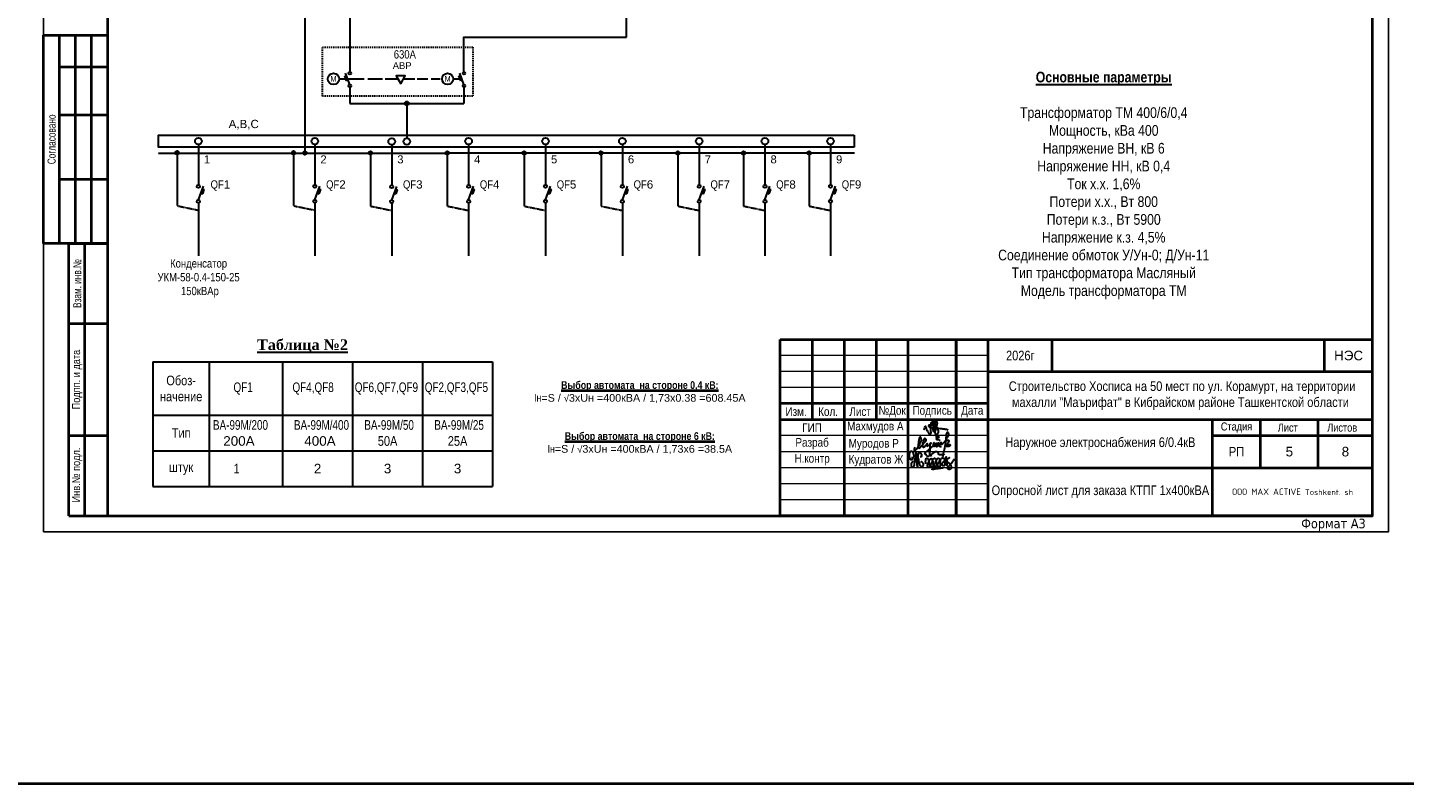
# Model space of a CAD drawing. Header units: millimetres. Extents: x -1128748 to 3035412, y -2195448 to -435774.
# Tile 150 of 160: x 1357386 to 1572321, y -1743863 to -1625874. Entities that reach past the tile are written whole.
import ezdxf

# ---------------------------------------------------------------- set-up
doc = ezdxf.new("R2010")
doc.units = ezdxf.units.MM
doc.linetypes.add('JIS_02_0.7', pattern=[1.35, 0.75, -0.6])
for name, color, linetype, lineweight in [('ВВГ 3х2.5', 5, 'Continuous', 40), ('дев', 7, 'Continuous', 0), ('Основная надпись', 7, 'Continuous', 30), ('Электрика', 5, 'Continuous', 40)]:
    doc.layers.add(name, color=color, linetype=linetype, lineweight=lineweight)
doc.layers.add('надпис', color=7, linetype='Continuous')
doc.styles.add('COMPLEX', font='isocpeur.ttf')
doc.styles.add('FAYZXON', font='GOTHICB.TTF')
doc.styles.add('GOST Common_6', font='GOST_Common.ttf', dxfattribs={"width": 0.9, "height": 2.5})
doc.styles.get("Standard").update_dxf_attribs({"font": 'arial.ttf'})
doc.styles.add('Tahoma', font='tahoma.ttf')

# ---------------------------------------------------------------- blocks, each defined once
blk = doc.blocks.new('A$C4c4061ee')
at = {"color": 184, "lineweight": 30}
blk.add_spline([(-39.7, -7.1), (-36.8, 4), (-34, 7.9), (-31.2, -0.1), (-24.1, -16.2), (-16.7, -23.5), (-13.9, -23.5), (-12.5, -17.9), (-12.5, 12.7), (-8.3, 24.8), (-4.4, 27), (-3.4, 21.4), (-5.7, 12.9), (-4.4, 8), (-4.4, -10), (-2, -12.6), (3.3, -10), (9.6, 6.1), (12.6, 19.5), (7.6, 28.9), (4.7, 26.6), (2.4, 16.6), (1.1, -1.2), (2.9, -14.2), (6.8, -24.8), (10.9, -24.8), (15, -21.3), (16.5, -17.2), (16.5, -9.9), (12, 2), (5.9, 7.4), (-2.7, 10.3), (-10, 12.1), (-17, 12.1), (-21.5, 11.2), (-22.5, 7.7), (-20, 5.4), (-14, 3.7), (-0.7, 1.8), (11, 0.5), (22.2, -1.2), (37.6, -2.6), (43.5, -3.6), (49.3, -4.5), (54.9, -6.4)], degree=3, dxfattribs=at)
blk = doc.blocks.new('x2')
at = {"color": 184, "lineweight": 30}
for points in [[(78585, 16823), (78585, 16800), (78578, 16780), (78566, 16779), (78552, 16793), (78544, 16821), (78544, 16860), (78552, 16896), (78564, 16910), (78580, 16912), (78601, 16877), (78616, 16818), (78621, 16768), (78619, 16720), (78611, 16676), (78602, 16660), (78593, 16657), (78581, 16669), (78573, 16701), (78576, 16724), (78584, 16740), (78594, 16748), (78603, 16750)], [(78621, 16751), (78648, 16780), (78651, 16827), (78645, 16873), (78641, 16894), (78640, 16890), (78642, 16883), (78649, 16847), (78651, 16827), (78656, 16789), (78660, 16746), (78664, 16706), (78667, 16672), (78670, 16661), (78668, 16666), (78667, 16673), (78662, 16732), (78659, 16755), (78657, 16779), (78656, 16786), (78664, 16778), (78674, 16781), (78681, 16806), (78681, 16850), (78685, 16876), (78696, 16889), (78711, 16888), (78728, 16865), (78731, 16843), (78727, 16825), (78716, 16823), (78709, 16824)], [(78886, 16827), (78881, 16847), (78905, 16877), (78937, 16904), (78959, 16908), (78977, 16898), (78986, 16880), (78997, 16864), (79013, 16858), (79041, 16860), (79061, 16865), (79080, 16864), (79086, 16862)], [(78681, 16802), (78685, 16767), (78695, 16721), (78707, 16692), (78720, 16679), (78739, 16676), (78754, 16683), (78761, 16706), (78756, 16725), (78748, 16738), (78736, 16746), (78724, 16744), (78721, 16737)], [(78797, 16717), (78799, 16789), (78806, 16801), (78818, 16800), (78841, 16772), (78848, 16732), (78854, 16681), (78849, 16663), (78835, 16661), (78825, 16677), (78828, 16710), (78841, 16744), (78856, 16774), (78870, 16795), (78889, 16793), (78903, 16760), (78909, 16701), (78909, 16673), (78892, 16667), (78877, 16683), (78882, 16713), (78895, 16740), (78901, 16769), (78910, 16791), (78930, 16803), (78950, 16791), (78958, 16755), (78963, 16717), (78965, 16682), (78952, 16673), (78932, 16676), (78931, 16706), (78946, 16742), (78966, 16782), (78978, 16800), (79002, 16799), (79017, 16771), (79021, 16716), (79017, 16685), (79006, 16671), (78991, 16674), (78983, 16708), (78998, 16742), (79019, 16775), (79039, 16800), (79068, 16805), (79086, 16776), (79091, 16716), (79082, 16687), (79061, 16684), (79050, 16697), (79066, 16740), (79088, 16767), (79107, 16798), (79110, 16823), (79111, 16819), (79125, 16691), (79125, 16695), (79121, 16755), (79122, 16767), (79132, 16785), (79154, 16805), (79162, 16810), (79158, 16808)], [(78879, 16636), (78919, 16635), (78966, 16642), (79009, 16647), (79042, 16654), (79068, 16654)], [(79121, 16760), (79131, 16746), (79145, 16737), (79160, 16728), (79174, 16710), (79187, 16686), (79192, 16665), (79190, 16644), (79182, 16633), (79161, 16630), (79145, 16632), (79135, 16643), (79134, 16657), (79144, 16670), (79157, 16684), (79172, 16700), (79187, 16716), (79206, 16740), (79225, 16769), (79240, 16791)]]:
    blk.add_spline(points, degree=3, dxfattribs=at)
blk = doc.blocks.new('подпись')
at = {"color": 184, "lineweight": 30}
for points in [[(-73910, 890710), (-73932, 890659), (-73937, 890625), (-73925, 890601), (-73891, 890617), (-73829, 890690), (-73797, 890738), (-73724, 890876), (-73708, 890917), (-73709, 890944), (-73722, 891011), (-73738, 891027), (-73767, 891011), (-73780, 890975), (-73805, 890788), (-73802, 890713), (-73783, 890683), (-73764, 890689), (-73699, 890751), (-73642, 890820), (-73591, 890876), (-73561, 890925), (-73563, 890950), (-73593, 890981), (-73615, 890979), (-73623, 890968), (-73657, 890881), (-73672, 890805), (-73672, 890738), (-73652, 890710), (-73622, 890716), (-73564, 890778), (-73526, 890820), (-73537, 890800), (-73530, 890746), (-73479, 890770), (-73437, 890806), (-73410, 890848), (-73439, 890756), (-73448, 890642), (-73453, 890495), (-73467, 890436), (-73500, 890418), (-73526, 890431), (-73573, 890477), (-73598, 890507), (-73575, 890548), (-73501, 890614), (-73413, 890698), (-73336, 890758), (-73312, 890784), (-73299, 890824), (-73319, 890849), (-73338, 890820), (-73332, 890770), (-73316, 890744), (-73283, 890756), (-73253, 890783), (-73245, 890839), (-73260, 890814), (-73261, 890754), (-73243, 890728), (-73197, 890752), (-73184, 890794), (-73166, 890833), (-73190, 890832), (-73195, 890776), (-73180, 890756), (-73154, 890773), (-73110, 890806), (-73090, 890824), (-73077, 890845), (-73100, 890854), (-73112, 890832), (-73095, 890808), (-73073, 890796), (-73046, 890820), (-72975, 890887), (-72932, 890945), (-72885, 891030), (-72854, 891100), (-72853, 891130), (-72867, 891163), (-72885, 891176), (-72912, 891157), (-72934, 891081), (-72940, 890998), (-72955, 890864), (-73001, 890623), (-73033, 890478), (-73045, 890412)], [(-73268, 891028), (-73186, 891036), (-73158, 891028), (-73191, 891007), (-73237, 890979), (-73242, 890963), (-73226, 890954), (-73183, 890951), (-73153, 890939), (-73124, 890923)], [(-73156, 890770), (-73148, 890759), (-73144, 890742), (-73125, 890733), (-73097, 890733), (-73083, 890740)], [(-72949, 890912), (-72889, 890926), (-72857, 890929), (-72852, 890914), (-72861, 890882), (-72888, 890833), (-72904, 890808), (-72916, 890785), (-72898, 890796), (-72847, 890798), (-72817, 890790), (-72813, 890773), (-72825, 890744), (-72883, 890729), (-72922, 890733), (-72954, 890742), (-72975, 890746), (-72972, 890747)]]:
    blk.add_spline(points, degree=3, dxfattribs=at)

msp = doc.modelspace()

# ---------------------------------------------------------------- hatches: boundary and pattern name
at = {"lineweight": 30}
for points in [[(1380998.528, -1645411.062, 1), (1380441.709, -1645411.062, 1)], [(1380998.528, -1645418.184, 1), (1380441.709, -1645418.184, 1)], [(1399181.923, -1645411.062, 1), (1398625.105, -1645411.062, 1)], [(1399181.923, -1645418.184, 1), (1398625.105, -1645418.184, 1)], [(1400971.637, -1645458.309, 1), (1400414.818, -1645458.309, 1)], [(1400971.637, -1645465.432, 1), (1400414.818, -1645465.432, 1)], [(1411178.365, -1645458.309, 1), (1410621.546, -1645458.309, 1)], [(1411178.365, -1645465.432, 1), (1410621.546, -1645465.432, 1)], [(1423177.771, -1645458.309, 1), (1422620.952, -1645458.309, 1)], [(1423177.771, -1645465.432, 1), (1422620.952, -1645465.432, 1)], [(1435177.771, -1645458.309, 1), (1434620.952, -1645458.309, 1)], [(1435177.771, -1645465.432, 1), (1434620.952, -1645465.432, 1)], [(1447177.771, -1645458.309, 1), (1446620.952, -1645458.309, 1)], [(1447177.771, -1645465.432, 1), (1446620.952, -1645465.432, 1)], [(1459177.771, -1645458.309, 1), (1458620.952, -1645458.309, 1)], [(1459177.771, -1645465.432, 1), (1458620.952, -1645465.432, 1)], [(1469435.65, -1645458.309, 1), (1468878.831, -1645458.309, 1)], [(1469435.65, -1645465.432, 1), (1468878.831, -1645465.432, 1)], [(1479666.679, -1645458.309, 1), (1479109.86, -1645458.309, 1)], [(1479666.679, -1645465.432, 1), (1479109.86, -1645465.432, 1)]]:
    msp.add_hatch(color=0, dxfattribs=at).paths.add_polyline_path(points)
at = {"layer": 'дев', "lineweight": 30}
for points in [[(1384971.058, -1651167.232), (1384683.481, -1651060.59), (1384445.772, -1651701.607), (1384733.349, -1651808.25)], [(1403154.454, -1651167.232), (1402866.877, -1651060.59), (1402629.168, -1651701.607), (1402916.745, -1651808.25)], [(1415155.048, -1651214.48), (1414867.471, -1651107.837), (1414629.762, -1651748.855), (1414917.339, -1651855.497)], [(1427154.454, -1651167.232), (1426866.877, -1651060.59), (1426629.168, -1651701.607), (1426916.745, -1651808.25)], [(1439154.454, -1651167.232), (1438866.877, -1651060.59), (1438629.168, -1651701.607), (1438916.745, -1651808.25)], [(1451154.454, -1651167.232), (1450866.877, -1651060.59), (1450629.168, -1651701.607), (1450916.745, -1651808.25)], [(1463154.454, -1651167.232), (1462866.877, -1651060.59), (1462629.168, -1651701.607), (1462916.745, -1651808.25)], [(1473412.332, -1651167.232), (1473124.755, -1651060.59), (1472887.046, -1651701.607), (1473174.623, -1651808.25)], [(1483643.361, -1651167.232), (1483355.785, -1651060.59), (1483118.076, -1651701.607), (1483405.652, -1651808.25)]]:
    msp.add_hatch(color=0, dxfattribs=at).paths.add_polyline_path(points)
at = {"layer": 'Электрика', "lineweight": 30}
msp.add_hatch(color=0, dxfattribs=at).paths.add_polyline_path([(1416888.225, -1637705.926, 1), (1416300.438, -1637705.926, 1)])

# ---------------------------------------------------------------- linework, layer by layer
at = {"color": 0, "lineweight": 30}
for p, q in [((1376967.979, -1678054.485), (1429979.024, -1678054.485)), ((1376967.979, -1678054.485), (1376967.979, -1697496.985)), ((1385759.355, -1678054.485), (1385759.355, -1697496.985)), ((1397198.969, -1678054.485), (1397198.969, -1697496.985)), ((1397198.969, -1678054.485), (1397198.969, -1697496.985)), ((1408125.654, -1678054.485), (1408125.654, -1697496.985)), ((1408125.654, -1678054.485), (1408125.654, -1697496.985)), ((1419052.339, -1678054.485), (1419052.339, -1697496.985)), ((1429979.024, -1678054.485), (1429979.024, -1697496.985)), ((1376967.979, -1686386.985), (1429979.024, -1686386.985)), ((1376967.979, -1691941.985), (1429979.024, -1691941.985)), ((1376967.979, -1697496.985), (1429979.024, -1697496.985))]:
    msp.add_line(p, q, dxfattribs=at)
at = {"color": 217, "linetype": 'Continuous', "lineweight": 25, "ltscale": 100, "true_color": 0x93278f}
msp.add_lwpolyline([(1359853.721, -1704575.821), (1569853.721, -1704575.821), (1569853.721, -1556075.821), (1359853.721, -1556075.821)], close=True, dxfattribs=at)
at = {"color": 5, "linetype": 'JIS_02_0.7', "lineweight": 30, "ltscale": 250}
msp.add_lwpolyline([(1403409.292, -1628945.67), (1426889.304, -1628945.67), (1426889.304, -1636586.81), (1403409.292, -1636586.81)], close=True, dxfattribs=at)
at = {"color": 0, "lineweight": 30}
for centre in [(1380720.119, -1645411.062), (1380720.119, -1645418.184), (1398903.514, -1645411.062), (1398903.514, -1645418.184), (1400693.227, -1645458.309), (1400693.227, -1645465.432), (1410899.956, -1645458.309), (1410899.956, -1645465.432), (1422899.362, -1645458.309), (1422899.362, -1645465.432), (1434899.362, -1645458.309), (1434899.362, -1645465.432), (1446899.362, -1645458.309), (1446899.362, -1645465.432), (1458899.362, -1645458.309), (1458899.362, -1645465.432), (1469157.24, -1645458.309), (1469157.24, -1645465.432), (1479388.27, -1645458.309), (1479388.27, -1645465.432)]:
    msp.add_circle(centre, 278.409, dxfattribs=at)
at = {"layer": 'ВВГ 3х2.5', "color": 3, "lineweight": 40, "ltscale": 100}
msp.add_lwpolyline([(-196484.6, -1743862.983), (2706213.824, -1743862.983), (2706213.824, -1281085.566), (-196484.6, -1281085.566)], close=True, dxfattribs=at)
at = {"layer": 'дев', "color": 0, "linetype": 'JIS_02_0.7', "lineweight": 30}
for p, q in [((1400693.227, -1603353.647), (1400693.227, -1645458.309)), ((1377785.644, -1645488.742), (1486497.738, -1645411.062)), ((1380720.119, -1645411.062), (1380720.119, -1653694.481)), ((1398903.514, -1645411.062), (1398903.514, -1653694.481)), ((1410904.108, -1645411.062), (1410904.108, -1653741.729)), ((1422903.514, -1645411.062), (1422903.514, -1653741.729)), ((1434903.514, -1645411.062), (1434903.514, -1653741.729)), ((1446903.514, -1645411.062), (1446903.514, -1653741.729)), ((1458903.514, -1645411.062), (1458903.514, -1653741.729)), ((1469161.392, -1645411.062), (1469161.392, -1653741.729)), ((1479392.422, -1645411.062), (1479392.422, -1653741.729)), ((1380720.119, -1653694.481), (1384053.223, -1654379.215)), ((1398903.514, -1653694.481), (1402236.619, -1654379.215)), ((1410904.108, -1653741.729), (1414237.213, -1654426.463)), ((1422903.514, -1653741.729), (1426236.619, -1654426.463)), ((1434903.514, -1653741.729), (1438236.619, -1654426.463)), ((1446903.514, -1653741.729), (1450236.619, -1654426.463)), ((1458903.514, -1653741.729), (1462236.619, -1654426.463)), ((1469161.392, -1653741.729), (1472494.497, -1654426.463)), ((1479392.422, -1653741.729), (1482725.526, -1654426.463))]:
    msp.add_line(p, q, dxfattribs=at)
at = {"layer": 'дев', "color": 0, "lineweight": 30}
for p, q in [((1407682.177, -1617130.788), (1407683.84, -1627360.566)), ((1384053.223, -1644138.775), (1384053.223, -1650424.176)), ((1402236.619, -1644138.775), (1402236.619, -1650424.176)), ((1414237.213, -1644186.022), (1414237.213, -1650471.424)), ((1426236.619, -1644138.775), (1426236.619, -1650424.176)), ((1438236.619, -1644138.775), (1438236.619, -1650424.176)), ((1450236.619, -1644138.775), (1450236.619, -1650424.176)), ((1462236.619, -1644138.775), (1462236.619, -1650424.176)), ((1472494.497, -1644138.775), (1472494.497, -1650424.176)), ((1482725.526, -1644138.775), (1482725.526, -1650424.176)), ((1486445.458, -1642653.005), (1486445.458, -1644538.536)), ((1384053.223, -1652760.174), (1384838.322, -1650643.041)), ((1402236.619, -1652760.174), (1403021.717, -1650643.041)), ((1414237.213, -1652807.421), (1415022.311, -1650690.288)), ((1426236.619, -1652760.174), (1427021.717, -1650643.041)), ((1438236.619, -1652760.174), (1439021.717, -1650643.041)), ((1450236.619, -1652760.174), (1451021.717, -1650643.041)), ((1462236.619, -1652760.174), (1463021.717, -1650643.041)), ((1472494.497, -1652760.174), (1473279.596, -1650643.041)), ((1482725.526, -1652760.174), (1483510.625, -1650643.041)), ((1384445.772, -1651701.607), (1384733.349, -1651808.25)), ((1384683.481, -1651060.59), (1384971.058, -1651167.232)), ((1384733.349, -1651808.25), (1384971.058, -1651167.232)), ((1402629.168, -1651701.607), (1402916.745, -1651808.25)), ((1402866.877, -1651060.59), (1403154.454, -1651167.232)), ((1402916.745, -1651808.25), (1403154.454, -1651167.232)), ((1414629.762, -1651748.855), (1414917.339, -1651855.497)), ((1414867.471, -1651107.837), (1415155.048, -1651214.48)), ((1414917.339, -1651855.497), (1415155.048, -1651214.48)), ((1426629.168, -1651701.607), (1426916.745, -1651808.25)), ((1426866.877, -1651060.59), (1427154.454, -1651167.232)), ((1426916.745, -1651808.25), (1427154.454, -1651167.232)), ((1438629.168, -1651701.607), (1438916.745, -1651808.25)), ((1438866.877, -1651060.59), (1439154.454, -1651167.232)), ((1438916.745, -1651808.25), (1439154.454, -1651167.232)), ((1450629.168, -1651701.607), (1450916.745, -1651808.25)), ((1450866.877, -1651060.59), (1451154.454, -1651167.232)), ((1450916.745, -1651808.25), (1451154.454, -1651167.232)), ((1462629.168, -1651701.607), (1462916.745, -1651808.25)), ((1462866.877, -1651060.59), (1463154.454, -1651167.232)), ((1462916.745, -1651808.25), (1463154.454, -1651167.232)), ((1472887.046, -1651701.607), (1473174.623, -1651808.25)), ((1473124.755, -1651060.59), (1473412.332, -1651167.232)), ((1473174.623, -1651808.25), (1473412.332, -1651167.232)), ((1483118.076, -1651701.607), (1483405.652, -1651808.25)), ((1483355.785, -1651060.59), (1483643.361, -1651167.232)), ((1483405.652, -1651808.25), (1483643.361, -1651167.232)), ((1384053.223, -1653243.644), (1384053.223, -1661482.937))]:
    msp.add_line(p, q, dxfattribs=at)
at = {"layer": 'дев', "color": 18, "lineweight": 30, "true_color": 0x000000}
for p, q in [((1402236.619, -1653243.644), (1402236.619, -1661482.937)), ((1414236.619, -1653290.89), (1414236.619, -1661482.937)), ((1426236.619, -1653243.644), (1426236.619, -1661482.937)), ((1438236.619, -1653243.644), (1438236.619, -1661482.937)), ((1450236.619, -1653243.644), (1450236.619, -1661482.937)), ((1450236.619, -1653243.644), (1450236.619, -1661482.937)), ((1462236.619, -1653243.644), (1462236.619, -1661482.937)), ((1472494.497, -1653243.644), (1472494.497, -1661482.937)), ((1482725.526, -1653243.644), (1482725.526, -1661482.937))]:
    msp.add_line(p, q, dxfattribs=at)
at = {"layer": 'дев', "color": 0, "lineweight": 30}
msp.add_lwpolyline([(1486445.458, -1644538.536), (1377812.348, -1644538.536), (1377812.348, -1642653.005), (1486445.458, -1642653.005)], dxfattribs=at)
for centre, radius in [((1384053.223, -1643619.919), 518.856), ((1402236.619, -1643619.919), 518.856), ((1414233.06, -1643667.167), 518.856), ((1416594.332, -1643667.167), 518.856), ((1426236.619, -1643619.919), 518.856), ((1438236.619, -1643619.919), 518.856), ((1450236.619, -1643619.919), 518.856), ((1462236.619, -1643619.919), 518.856), ((1472494.497, -1643619.919), 518.856), ((1482725.526, -1643619.919), 518.856), ((1384053.223, -1650665.911), 241.735), ((1402236.619, -1650665.911), 241.735), ((1414237.213, -1650713.159), 241.735), ((1426236.619, -1650665.911), 241.735), ((1438236.619, -1650665.911), 241.735), ((1450236.619, -1650665.911), 241.735), ((1462236.619, -1650665.911), 241.735), ((1472494.497, -1650665.911), 241.735), ((1482725.526, -1650665.911), 241.735), ((1384053.223, -1653001.909), 241.735), ((1402236.619, -1653001.909), 241.735), ((1414237.213, -1653049.156), 241.735), ((1426236.619, -1653001.909), 241.735), ((1438236.619, -1653001.909), 241.735), ((1450236.619, -1653001.909), 241.735), ((1462236.619, -1653001.909), 241.735), ((1472494.497, -1653001.909), 241.735), ((1482725.526, -1653001.909), 241.735)]:
    msp.add_circle(centre, radius, dxfattribs=at)
at = {"layer": 'надпис', "color": 0, "lineweight": 40}
for p, q in [((1359853.721, -1659575.821), (1359853.721, -1627075.821)), ((1359853.721, -1627075.821), (1369853.721, -1627075.821)), ((1362353.721, -1659575.821), (1362353.721, -1627075.821)), ((1364853.721, -1659575.821), (1364853.721, -1627075.821)), ((1367353.721, -1659575.821), (1367353.721, -1627075.821)), ((1369853.721, -1632075.821), (1362353.721, -1632075.821)), ((1369853.721, -1639575.821), (1362353.721, -1639575.821)), ((1369853.721, -1649575.821), (1362353.721, -1649575.821)), ((1369853.721, -1659575.821), (1359853.721, -1659575.821)), ((1363853.727, -1659575.821), (1369853.721, -1659575.821)), ((1474853.721, -1702075.821), (1474853.721, -1674575.821)), ((1474853.721, -1674575.821), (1567353.721, -1674575.821)), ((1474853.721, -1674575.821), (1567353.721, -1674575.821)), ((1494853.721, -1702075.821), (1494853.721, -1674575.821)), ((1502353.721, -1702075.821), (1502353.721, -1674575.821)), ((1507353.721, -1702075.821), (1507353.721, -1674575.821)), ((1517353.721, -1679575.821), (1517353.721, -1674575.821)), ((1559853.721, -1679575.821), (1559853.721, -1674575.821)), ((1507353.721, -1679575.821), (1567353.721, -1679575.821)), ((1507353.721, -1679575.821), (1567353.721, -1679575.821)), ((1507353.721, -1684575.821), (1474853.721, -1684575.821)), ((1474853.721, -1687075.821), (1567353.721, -1687075.821)), ((1542353.721, -1702075.821), (1542353.721, -1687075.821)), ((1549853.721, -1694575.821), (1549853.721, -1687075.821)), ((1558853.721, -1694575.821), (1558853.721, -1687075.821)), ((1542353.721, -1689575.821), (1567353.721, -1689575.821)), ((1507353.721, -1694575.821), (1567353.721, -1694575.821)), ((1567353.721, -1702075.821), (1474853.721, -1702075.821)), ((1567353.721, -1702075.821), (1474853.721, -1702075.821)), ((1567353.721, -1702075.821), (1474853.721, -1702075.821))]:
    msp.add_line(p, q, dxfattribs=at)
at = {"layer": 'надпис', "lineweight": 40}
for p, q in [((1363853.727, -1702075.821), (1363853.727, -1659575.821)), ((1366353.727, -1702075.821), (1366353.727, -1659575.821)), ((1363853.727, -1672075.821), (1369853.721, -1672075.821)), ((1363853.727, -1689575.821), (1369853.721, -1689575.821)), ((1363853.727, -1702075.821), (1369853.721, -1702075.821))]:
    msp.add_line(p, q, dxfattribs=at)
at = {"layer": 'надпис', "color": 0, "lineweight": 40, "ltscale": 50}
for p, q in [((1479853.721, -1674575.821), (1479853.721, -1687075.821)), ((1484853.721, -1674575.821), (1484853.721, -1702075.821)), ((1489853.721, -1674575.821), (1489853.721, -1687075.821)), ((1502353.721, -1674575.821), (1502353.721, -1702075.821))]:
    msp.add_line(p, q, dxfattribs=at)
at = {"layer": 'надпис', "color": 0, "lineweight": 20}
for p, q in [((1507353.721, -1677075.821), (1474853.721, -1677075.821)), ((1507353.721, -1677075.821), (1474853.721, -1677075.821)), ((1507353.721, -1679575.821), (1474853.721, -1679575.821)), ((1507353.721, -1679575.821), (1474853.721, -1679575.821)), ((1507353.721, -1682075.821), (1474853.721, -1682075.821)), ((1507353.721, -1689575.821), (1474853.721, -1689575.821)), ((1507353.721, -1692075.821), (1474853.721, -1692075.821)), ((1507353.721, -1694575.821), (1474853.721, -1694575.821)), ((1507353.721, -1697075.821), (1474853.721, -1697075.821)), ((1507353.721, -1699575.821), (1474853.721, -1699575.821))]:
    msp.add_line(p, q, dxfattribs=at)
at = {"layer": 'надпис', "color": 0, "lineweight": 0}
for p, q in [((1507315.54, -1689575.821), (1474853.721, -1689575.821)), ((1507315.54, -1692075.821), (1474853.721, -1692075.821)), ((1507315.54, -1694575.821), (1474853.721, -1694575.821)), ((1507315.54, -1697075.821), (1474853.721, -1697075.821)), ((1507315.54, -1699575.821), (1474853.721, -1699575.821))]:
    msp.add_line(p, q, dxfattribs=at)
at = {"layer": 'надпис', "color": 0, "lineweight": 40}
msp.add_lwpolyline([(1369853.721, -1702075.821), (1567353.721, -1702075.821), (1567353.721, -1558575.821), (1369853.721, -1558575.821)], close=True, dxfattribs=at)
at = {"layer": 'Электрика', "color": 0, "lineweight": 30}
for p, q in [((1450898.789, -1627363.483), (1450898.789, -1613123.778)), ((1407683.841, -1627363.483), (1407683.841, -1632812.543)), ((1407154.668, -1633346.885), (1406913.215, -1633436.423)), ((1407188.341, -1634178.339), (1406913.215, -1633436.423)), ((1407683.841, -1634773.877), (1407024.662, -1632996.305)), ((1424975.649, -1633346.885), (1424734.196, -1633436.423)), ((1425009.322, -1634178.339), (1424734.196, -1633436.423)), ((1425504.822, -1634773.877), (1424845.643, -1632996.305)), ((1406022.388, -1633885.091), (1407079.595, -1633885.091)), ((1407429.794, -1634088.801), (1407188.341, -1634178.339)), ((1407354.252, -1633885.091), (1409932.717, -1633885.091)), ((1407683.841, -1635179.804), (1407683.841, -1637705.926)), ((1410500.322, -1633885.091), (1412819.369, -1633885.091)), ((1413211.823, -1633885.091), (1415073.7, -1633885.091)), ((1416199.232, -1633885.091), (1417849.918, -1633885.091)), ((1418224.533, -1633885.091), (1419883.544, -1633885.091)), ((1420383.031, -1633885.091), (1421774.956, -1633885.091)), ((1423843.369, -1633885.091), (1424900.576, -1633885.091)), ((1425250.775, -1634088.801), (1425009.322, -1634178.339)), ((1425504.822, -1635179.804), (1425504.822, -1637705.926)), ((1407683.841, -1637705.926), (1425504.822, -1637705.926)), ((1416594.332, -1637705.926), (1416594.332, -1643148.311))]:
    msp.add_line(p, q, dxfattribs=at)
msp.add_lwpolyline([(1425504.822, -1632812.543), (1425504.822, -1627363.483), (1450898.789, -1627363.483)], dxfattribs=at)
msp.add_lwpolyline([(1415636.466, -1634640.514), (1416353.992, -1633397.721), (1414918.939, -1633397.721)], close=True, dxfattribs=at)
for centre, radius in [((1405143.312, -1633885.091), 879.076), ((1407683.841, -1633015.507), 202.964), ((1422964.293, -1633885.091), 879.076), ((1425504.822, -1633015.507), 202.964), ((1407683.841, -1634976.84), 202.964), ((1425504.822, -1634976.84), 202.964), ((1416594.332, -1637705.926), 293.894)]:
    msp.add_circle(centre, radius, dxfattribs=at)

# ---------------------------------------------------------------- block references
for name, p, xscale, yscale, zscale in [('A$C4c4061ee', (1498909.882, -1688403.795), 39.47368421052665, 39.47368421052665, 39.47368421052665), ('x2', (704001.391, -1862323.999), 10.07149335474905, 10.07149335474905, 10.07149335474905)]:
    msp.add_blockref(name, p, dxfattribs=dict(xscale=xscale, yscale=yscale, zscale=zscale))
at = {"color": 6, "lineweight": 40, "xscale": 5, "yscale": 5, "zscale": 5}
msp.add_blockref('подпись', (1865452.015, -6144925.531), dxfattribs=at)

# ---------------------------------------------------------------- texts
at = {"color": 0, "lineweight": 30}
for s, insert, char_height, width, attachment_point in [('А,В,С', (1388780.41, -1640279.757), 1290.8858, 12843.5152, 1), ('{\\fTimes New Roman|b1|i0|c204|p18;\\LТаблица №2}', (1393211.229, -1674538.6), 1666.5, 14693.48814, 1), ('{\\fArial Narrow|b0|i0|c204|p34;Обоз-\\Pначение}', (1381363.667, -1682220.735), 1499.85, 8791.37633, 5), ('{\\fArial Narrow|b0|i0|c238|p34;\\W0.9;QF\\fArial Narrow|b0|i0|c204|p34;1}', (1391036.921, -1682220.735), 1499.85, 10555.13118, 5), ('{\\fArial Narrow|b0|i0|c238|p34;\\W0.9;QF\\fArial Narrow|b0|i0|c204|p34;4,QF8}', (1401963.606, -1682220.735), 1499.85, 10555.13118, 5), ('{\\fArial Narrow|b0|i0|c238|p34;\\W0.9;QF\\fArial Narrow|b0|i0|c204|p34;6,\\fArial Narrow|b0|i0|c238|p34;QF\\fArial Narrow|b0|i0|c204|p34;7,\\fArial Narrow|b0|i0|c238|p34;QF\\fArial Narrow|b0|i0|c204|p34;9}', (1413403.219, -1682220.735), 1499.85, 10555.13118, 5), ('{\\fArial Narrow|b0|i0|c238|p34;\\W0.9;QF\\fArial Narrow|b0|i0|c204|p34;2,\\fArial Narrow|b0|i0|c238|p34;QF\\fArial Narrow|b0|i0|c204|p34;3,\\fArial Narrow|b0|i0|c238|p34;QF\\fArial Narrow|b0|i0|c204|p34;5}', (1424329.904, -1682220.735), 1499.85, 10555.13118, 5), ('{\\fArial Narrow|b0|i0|c238|p34; \\fArial Narrow|b0|i0|c204|p34;\\W0.9;ВА-99М/200}\\P200А', (1390386.169, -1689164.485), 1499.85, 10926.685, 5), ('{\\fArial Narrow|b0|i0|c238|p34; \\fArial Narrow|b0|i0|c204|p34;\\W0.9;ВА-99М/400}\\P400А', (1403033.865, -1689164.485), 1499.85, 10926.685, 5), ('{\\fArial Narrow|b0|i0|c238|p34; \\fArial Narrow|b0|i0|c204|p34;\\W0.9;ВА-99М/50\\W1;\\P50А}', (1413588.996, -1689164.485), 1499.85, 10926.685, 5), ('{\\fArial Narrow|b0|i0|c238|p34; \\fArial Narrow|b0|i0|c204|p34;\\W0.9;ВА-99М/25\\W1;\\P25А}', (1424515.681, -1689164.485), 1499.85, 10926.685, 5), ('\\A1;{\\fArial Narrow|b0|i0|c204|p34;Тип}', (1381363.667, -1689164.485), 1499.85, 8791.37633, 5), ('\\A1;{\\fArial Narrow|b0|i0|c204|p34;штук}', (1381363.667, -1694719.485), 1499.85, 8791.37633, 5), ('{\\fArial Narrow|b0|i0|c204|p34;1}', (1390014.615, -1694719.485), 1499.85, 10926.685, 5), ('2', (1402662.311, -1694719.485), 1499.85, 10926.685, 5), ('3', (1413588.996, -1694719.485), 1499.85, 10926.685, 5), ('3', (1424515.681, -1694719.485), 1499.85, 10926.685, 5)]:
    msp.add_mtext(s, dxfattribs=dict(at, insert=insert, char_height=char_height, width=width, attachment_point=attachment_point))
at = {"ltscale": 100, "attachment_point": 5, "style": 'Tahoma'}
for s, insert, char_height, width in [('\\pi721.035;{\\fArial Narrow|b0|i0|c204|p34;Строительство Хосписа на 50 мест по ул. Корамурт, на территории махалли "Маърифат" в Кибрайском районе Ташкентской области}', (654424.63, -1675825.821), 2100, 84000), ('\\pi721.035;{\\fArial Narrow|b0|i0|c204|p34;Строительство Хосписа на 50 мест по ул. Корамурт, на территории махалли "Маърифат" в Кибрайском районе Ташкентской области}', (1100418.804, -1675825.821), 2100, 84000), ('\\pi515.025;{\\fArial Narrow|b0|i0|c204|p34;Строительство Хосписа на 50 мест по ул. Корамурт, на территории махалли "Маърифат" в Кибрайском районе Ташкентской области}', (1322418.804, -1683325.821), 1500, 60000), ('\\pi515.025;{\\fArial Narrow|b0|i0|c204|p34;Строительство Хосписа на 50 мест по ул. Корамурт, на территории махалли "Маърифат" в Кибрайском районе Ташкентской области}', (1537353.721, -1683325.821), 1500, 60000)]:
    msp.add_mtext(s, dxfattribs=dict(at, insert=insert, char_height=char_height, width=width))
at = {"layer": 'Defpoints', "insert": (1556199.06, -1702537.778), "char_height": 1500, "width": 14777.95283, "attachment_point": 1, "style": 'FAYZXON'}
msp.add_mtext('{\\fTahoma|b0|i0|c204|p34;Формат A3}', dxfattribs=at)
at = {"layer": 'дев', "color": 0, "lineweight": 30}
for s, insert, char_height, width, attachment_point in [('{\\fArial Narrow|b0|i0|c204|p34; 630А}', (1416075.034, -1630073.784), 1290.88584, 3881.16362, 5), ('{\\fArial Narrow|b1|i0|c204|p34;\\LОсновные параметры\\P\\P\\fArial Narrow|b0|i0|c204|p34;\\lТрансформатор ТМ 400/6/0,4\\PМощность, кВа 400\\PНапряжение ВН, кВ 6\\PНапряжение НН, кВ 0,4\\PТок х.х. 1,6%\\PПотери х.х., Вт 800\\PПотери к.з., Вт 5900\\PНапряжение к.з. 4,5%\\PСоединение обмоток У/Ун-0; Д/Ун-11\\PТип трансформатора Масляный\\PМодель трансформатора ТМ}', (1525378.113, -1650519.9), 1666.5, 40524.16354, 5), ('1', (1384917.049, -1645823.737), 1253.232, 2125.52588, 1), ('2', (1403100.444, -1645823.737), 1253.232, 2125.52588, 1), ('3', (1415101.038, -1645823.737), 1253.232, 2125.52588, 1), ('4', (1427100.444, -1645823.737), 1253.232, 2125.52588, 1), ('5', (1439100.444, -1645823.737), 1253.232, 2125.52588, 1), ('6', (1451100.444, -1645823.737), 1253.232, 2125.52588, 1), ('7', (1463100.444, -1645823.737), 1253.232, 2125.52588, 1), ('8', (1473358.323, -1645823.737), 1253.232, 2125.52588, 1), ('9', (1483589.352, -1645823.737), 1253.232, 2125.52588, 1), ('{\\fArial Narrow|b0|i0|c238|p34;QF}1', (1387488.325, -1650543.129), 1290.88584, 7955.61409, 5), ('{\\fArial Narrow|b0|i0|c238|p34;QF}2', (1405522.415, -1650543.129), 1290.88584, 7955.61409, 5), ('{\\fArial Narrow|b0|i0|c238|p34;QF}3', (1417523.009, -1650543.129), 1290.88584, 7955.61409, 5), ('{\\fArial Narrow|b0|i0|c238|p34;QF}4', (1429522.415, -1650543.129), 1290.88584, 7955.61409, 5), ('{\\fArial Narrow|b0|i0|c238|p34;QF}5', (1441522.415, -1650543.129), 1290.88584, 7955.61409, 5), ('{\\fArial Narrow|b0|i0|c238|p34;QF}6', (1453522.415, -1650543.129), 1290.88584, 7955.61409, 5), ('{\\fArial Narrow|b0|i0|c238|p34;QF}7', (1465522.415, -1650543.129), 1290.88584, 7955.61409, 5), ('{\\fArial Narrow|b0|i0|c238|p34;QF}8', (1475780.294, -1650543.129), 1290.88584, 7955.61409, 5), ('{\\fArial Narrow|b0|i0|c238|p34;QF}9', (1486011.323, -1650543.129), 1290.88584, 7955.61409, 5), ('{\\fArial Narrow|b0|i0|c204|p34;Конденсатор\\PУКМ-58-0.4-150-25 \\P 150кВАр}', (1384087.613, -1665034.555), 1291.40757, 13653.13252, 5)]:
    msp.add_mtext(s, dxfattribs=dict(at, insert=insert, char_height=char_height, width=width, attachment_point=attachment_point))
at = {"layer": 'надпис', "lineweight": 40, "char_height": 1250, "attachment_point": 5, "rotation": 90}
for s, insert, width in [('{\\fArial Narrow|b0|i0|c204|p34;\\W0.9;Согласовано}', (1361148.452, -1643325.821), 32500), ('{\\fArial Narrow|b0|i0|c204|p34;\\W0.9;Взам. инв.№}', (1365148.459, -1665825.821), 12500), ('{\\fArial Narrow|b0|i0|c204|p34;Подпп. и дата}', (1365148.459, -1680825.821), 17500), ('{\\fArial Narrow|b0|i0|c204|p34;Инв.№ подл.}', (1365148.459, -1695718.002), 12715.63836)]:
    msp.add_mtext(s, dxfattribs=dict(at, insert=insert, width=width))
at = {"layer": 'надпис', "color": 0, "char_height": 1500, "attachment_point": 5}
for s, insert, width in [('{\\fArial Narrow|b0|i0|c204|p34;202\\fArial Narrow|b0|i0|c0|p34;6\\fArial Narrow|b0|i0|c204|p34;г}', (1512353.721, -1677075.821), 10000), ('НЭС', (1563603.721, -1677075.821), 7500)]:
    msp.add_mtext(s, dxfattribs=dict(at, insert=insert, width=width))
at = {"layer": 'надпис', "color": 0, "lineweight": 40, "attachment_point": 5}
for s, insert, char_height, width in [('{\\fArial Narrow|b1|i0|c204|p34;\\L\\C256;Выбор автомата  на стороне 0,4 кВ:\\P\\fArial Narrow|b0|i0|c0|p34;\\lI\\fArial Narrow|b0|i0|c204|p34;н\\fArial|b0|i0|c204|p34;=S / \\fArial Narrow|b0|i0|c204|p34;\\H0.875x;√\\fArial|b0|i0|c204|p34;\\H1.1429x;3хUн =400кВА / 1,73х0.38 =608.45А\\H1.96849x; }', (1452964.326, -1682789.997), 1200, 38684.06783), ('{\\fArial Narrow|b1|i0|c204|p34;\\L\\C256;Выбор автомата  на стороне 6 кВ:\\P\\fArial Narrow|b0|i0|c0|p34;\\lI\\fArial Narrow|b0|i0|c204|p34;н\\fArial|b0|i0|c204|p34;=S / \\fArial Narrow|b0|i0|c204|p34;\\H0.875x;√\\fArial|b0|i0|c204|p34;\\H1.1429x;3хUн =400кВА / 1,73х6 =38.5А\\H1.96849x; }', (1452964.326, -1690752.935), 1200, 38684.06783), ('{\\fArial Narrow|b0|i0|c204|p34;Стадия}', (1546103.721, -1688325.821), 1250, 7500), ('{\\fArial Narrow|b0|i0|c204|p34;Лист}', (1554103.721, -1688325.821), 1250, 8500), ('{\\fArial Narrow|b0|i0|c204|p34;Листов}', (1562603.721, -1688325.821), 1250, 8500), ('{\\fArial Narrow|b0|i0|c204|p34;РП}', (1546103.721, -1692075.821), 1500, 7500)]:
    msp.add_mtext(s, dxfattribs=dict(at, insert=insert, char_height=char_height, width=width))
at = {"layer": 'надпис', "char_height": 1350}
for s, insert, width, attachment_point in [('{\\fArial Narrow|b0|i0|c204|p34;Изм.}', (1477353.721, -1685825.821), 5000, 5), ('{\\fArial Narrow|b0|i0|c204|p34;Кол.}', (1482353.721, -1685825.821), 5000, 5), ('{\\fArial Narrow|b0|i0|c204|p34;Лист}', (1487353.721, -1685825.821), 5000, 5), ('{\\fArial Narrow|b0|i0|c204|p34;№Док}', (1492353.721, -1685825.821), 5000, 5), ('{\\fArial Narrow|b0|i0|c204|p34;Подпись}', (1498603.721, -1685825.821), 7500, 5), ('{\\fArial Narrow|b0|i0|c204|p34;Дата}', (1504853.721, -1685825.821), 5000, 5), ('{\\fArial Narrow|b0|i0|c204|p34;ГИП}', (1479853.721, -1688325.821), 10000, 5), ('{\\fArial Narrow|b0|i0|c204|p34;Махмудов А}', (1485326.784, -1687409.441), 9526.93695, 1), ('{\\fArial Narrow|b0|i0|c204|p34;Разраб}', (1479853.721, -1690825.821), 10000, 5), ('{\\fArial Narrow|b0|i0|c204|p34;Муродов Р}', (1485558.983, -1690094.371), 9294.73753, 1), ('{\\fArial Narrow|b0|i0|c204|p34;Н\\fArial Narrow|b0|i0|c161|p34;.\\fArial Narrow|b0|i0|c204|p34;контр}', (1479853.721, -1693325.821), 10000, 5), ('{\\fArial Narrow|b0|i0|c204|p34;Кудратов Ж}', (1485558.983, -1692594.371), 9294.73753, 1)]:
    msp.add_mtext(s, dxfattribs=dict(at, insert=insert, width=width, attachment_point=attachment_point))
at = {"layer": 'надпис', "lineweight": 40, "char_height": 1500, "attachment_point": 5}
for s, insert, width in [('5', (1554353.721, -1692075.821), 9000), ('8', (1563103.721, -1692075.821), 8500)]:
    msp.add_mtext(s, dxfattribs=dict(at, insert=insert, width=width))
at = {"layer": 'надпис', "lineweight": 40, "ltscale": 100, "insert": (1554853.721, -1698325.821), "char_height": 1000, "width": 25000, "attachment_point": 5, "style": 'COMPLEX'}
msp.add_mtext('ООО MAX ACTIVE {\\H0.84862x;Toshkent. sh}', dxfattribs=at)
at = {"layer": 'Основная надпись', "lineweight": 9, "char_height": 1500, "width": 35000, "attachment_point": 5, "line_spacing_factor": 1.022766, "style": 'GOST Common_6'}
for s, insert in [('{\\fArial Narrow|b0|i0|c204|p34;\\W1;\\C0;Наружное электроснабжения 6/0.4кВ}', (1524853.721, -1690825.821)), ('{\\fArial Narrow|b0|i0|c204|p34;\\W1;\\C0;Опросной лист для заказа КТПГ 1х400кВА}', (1524853.721, -1698325.821))]:
    msp.add_mtext(s, dxfattribs=dict(at, insert=insert))
at = {"layer": 'Электрика', "color": 0, "lineweight": 30, "attachment_point": 5}
for s, insert, char_height, width in [('{\\fArial Narrow|b0|i0|c238|p34; }АВР', (1415865.174, -1631817.416), 1052.22923, 2705.69333), ('{\\fTimes New Roman|b0|i0|c238|p18;  \\fArial Narrow|b0|i0|c204|p34;\\H1.03x;М}', (1404803.018, -1633874.413), 894.39484, 1469.20791), ('{\\fTimes New Roman|b0|i0|c238|p18;  \\fArial Narrow|b0|i0|c204|p34;\\H1.03x;М}', (1422623.999, -1633874.413), 894.39484, 1469.20791)]:
    msp.add_mtext(s, dxfattribs=dict(at, insert=insert, char_height=char_height, width=width))

doc.saveas('drawing.dxf')
